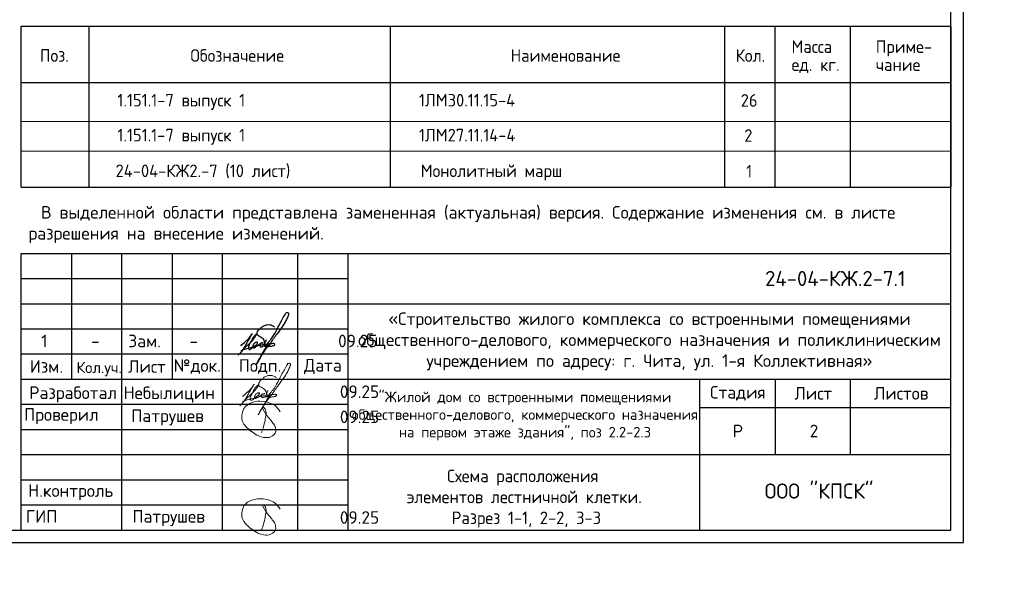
# Model space of a CAD drawing. Header units: millimetres. Extents: x 40580 to 2152466, y -328404 to 177125.
# Tile 22 of 252: x 310407 to 330000, y 134127 to 145470. Entities that reach past the tile are written whole.
import ezdxf

# ---------------------------------------------------------------- set-up
doc = ezdxf.new("R2010")
doc.units = ezdxf.units.MM
for name, color, linetype in [('11', 7, 'Continuous'), ('PDF _Рамка', 7, 'Continuous'), ('Столовая - обозначения', 7, 'Continuous')]:
    doc.layers.add(name, color=color, linetype=linetype)
for name, color, linetype, lineweight in [('Рамка', 7, 'Continuous', 0), ('Столовая Двери и окна', 7, 'Continuous', 15), ('ТЕКСТ', 7, 'Continuous', 15)]:
    doc.layers.add(name, color=color, linetype=linetype, lineweight=lineweight)
doc.styles.add('GOST-2.304_Type-B', font='GOST_Common.ttf')
doc.styles.get("Standard").update_dxf_attribs({"font": 'isocpeur.ttf'})
doc.styles.add('ГОСТ', font='isocpeur.ttf')

# ---------------------------------------------------------------- blocks, each defined once
blk = doc.blocks.new('Штамп')
at = {"layer": '11'}
for p, q in [((311470, 84178), (311470, 126228)), ((281770, 84178), (311470, 84178))]:
    blk.add_line(p, q, dxfattribs=at)
at = {"layer": '11', "lineweight": 30}
for p, q in [((311220, 84428), (311220, 125978)), ((254210, 84428), (311220, 84428))]:
    blk.add_line(p, q, dxfattribs=at)
blk = doc.blocks.new('смисмисц')
for points in [[(251806, -478168), (251825, -478126), (251837, -478098), (251847, -478062), (251852, -478046), (251860, -478015), (251873, -477968), (251879, -477946), (251884, -477928), (251887, -477892), (251894, -477855), (251899, -477827), (251903, -477804), (251904, -477797), (251903, -477770), (251901, -477736), (251894, -477707), (251886, -477690), (251874, -477676), (251856, -477666), (251843, -477659), (251835, -477660), (251832, -477665), (251832, -477673), (251841, -477689), (251907, -477807), (251966, -477876), (252015, -477941), (252026, -477956), (252038, -477971), (252057, -477996), (252070, -478013), (252074, -478026), (252081, -478046), (252089, -478070), (252092, -478088), (252093, -478100), (252095, -478116), (252094, -478132), (252091, -478154), (252082, -478173), (252059, -478204), (252028, -478226), (251986, -478251), (251964, -478258), (251924, -478261), (251897, -478262), (251849, -478258), (251804, -478244), (251769, -478236), (251752, -478228), (251734, -478218), (251718, -478210), (251688, -478190), (251671, -478179), (251645, -478161), (251579, -478118), (251551, -478089), (251531, -478071), (251513, -478057), (251459, -477992), (251437, -477953), (251427, -477925), (251419, -477890), (251417, -477858), (251419, -477823), (251425, -477781), (251437, -477734), (251459, -477681), (251492, -477644), (251536, -477609), (251572, -477585), (251625, -477564), (251672, -477550), (251734, -477539), (251781, -477539), (251843, -477542), (251929, -477557), (251979, -477574), (252041, -477599), (252089, -477633), (252126, -477670), (252165, -477716), (252185, -477748)], [(251806, -480107), (251825, -480064), (251837, -480036), (251847, -480001), (251852, -479984), (251860, -479953), (251873, -479906), (251879, -479884), (251884, -479866), (251887, -479830), (251894, -479793), (251899, -479765), (251903, -479742), (251904, -479735), (251903, -479708), (251901, -479675), (251894, -479646), (251886, -479628), (251874, -479614), (251856, -479605), (251843, -479597), (251835, -479598), (251832, -479603), (251832, -479611), (251841, -479627), (251907, -479746), (251966, -479815), (252015, -479879), (252026, -479894), (252038, -479909), (252057, -479934), (252070, -479952), (252074, -479964), (252081, -479984), (252089, -480008), (252092, -480026), (252093, -480039), (252095, -480054), (252094, -480070), (252091, -480092), (252082, -480111), (252059, -480142), (252028, -480164), (251986, -480190), (251964, -480196), (251924, -480199), (251897, -480200), (251849, -480196), (251804, -480182), (251769, -480174), (251752, -480167), (251734, -480156), (251718, -480148), (251688, -480128), (251671, -480118), (251645, -480100), (251579, -480056), (251551, -480028), (251531, -480010), (251513, -479995), (251459, -479931), (251437, -479892), (251427, -479863), (251419, -479828), (251417, -479797), (251419, -479761), (251425, -479719), (251437, -479672), (251459, -479619), (251492, -479582), (251536, -479547), (251572, -479523), (251625, -479503), (251672, -479489), (251734, -479478), (251781, -479478), (251843, -479481), (251929, -479495), (251979, -479513), (252041, -479537), (252089, -479571), (252126, -479608), (252165, -479654), (252185, -479687)]]:
    blk.add_lwpolyline(points)
for points in [[(251944, -477327), (251936, -477340), (251924, -477366), (251915, -477385), (251910, -477402), (251902, -477426), (251902, -477444), (251912, -477453), (251923, -477449), (251929, -477437), (251930, -477422), (251923, -477417), (251913, -477416), (251902, -477426), (251902, -477444), (251905, -477449), (251964, -477407), (251992, -477368), (252030, -477323), (252226, -476982), (252253, -476936), (252308, -476835), (252326, -476805), (252337, -476791), (252364, -476784), (252385, -476794), (252388, -476808), (252383, -476831), (252373, -476864), (252353, -476903), (252312, -476985), (252229, -477107), (252135, -477236), (252067, -477329), (252030, -477386), (251950, -477488), (251820, -477682), (251752, -477801), (251968, -477426), (251976, -477414), (251970, -477435), (251973, -477444), (251983, -477452), (252005, -477455), (252037, -477452), (252066, -477447), (252085, -477442), (252100, -477436), (252108, -477430), (252114, -477419), (252104, -477405), (252093, -477400), (252071, -477401), (252047, -477404), (252021, -477406), (252002, -477408), (251869, -477428), (251783, -477447), (251627, -477484), (251529, -477511), (251436, -477546)], [(251880, -477388), (251853, -477389), (251837, -477395), (251818, -477419), (251816, -477435), (251819, -477452), (251824, -477462), (251835, -477466), (251860, -477463), (251876, -477455), (251893, -477439), (251901, -477421), (251908, -477407), (251885, -477315), (251805, -477260), (251768, -477236), (251758, -477195), (251769, -477159), (251797, -477122), (251840, -477083), (251895, -477046), (251962, -477027), (252015, -477026), (252060, -477040), (252104, -477068)], [(251664, -477200), (251562, -477372), (251527, -477436), (251482, -477512), (251438, -477570), (251408, -477606), (251383, -477631)], [(251433, -477443), (251534, -477356), (251593, -477299), (251664, -477200)], [(251466, -477536), (251549, -477453), (251628, -477378), (251698, -477299), (251737, -477243), (251751, -477213), (251748, -477216), (251738, -477222), (251709, -477244), (251678, -477281), (251655, -477325), (251636, -477361), (251594, -477445), (251586, -477484), (251589, -477501), (251599, -477514), (251612, -477517), (251622, -477516), (251637, -477508), (251657, -477494), (251678, -477475), (251708, -477449), (251731, -477433), (251756, -477411), (251768, -477394), (251770, -477378), (251763, -477370), (251749, -477370), (251731, -477378), (251708, -477391), (251689, -477412), (251678, -477432), (251673, -477451), (251673, -477470), (251678, -477480), (251701, -477483), (251726, -477469), (251746, -477455), (251766, -477441), (251785, -477428), (251806, -477414), (251825, -477400), (251857, -477388), (251881, -477388)]]:
    blk.add_spline(points, degree=3)
at = {"layer": 'Рамка', "linetype": 'Continuous', "lineweight": 30}
for points in [[(247032, -480099), (247032, -479599), (247032, -479099), (247032, -478599), (247032, -478099), (247032, -477599), (247032, -477099), (247032, -476599), (247032, -476099), (247032, -475599), (247032, -475099), (247032, -474599), (265532, -474599)], [(248032, -474599), (248032, -477099)], [(249032, -480099), (249032, -474599)], [(250032, -474599), (250032, -477099)], [(251032, -474599), (251032, -480099)], [(252532, -480099), (252532, -474599)], [(253532, -474599), (253532, -480099)], [(253532, -475599), (265532, -475599)], [(247032, -476599), (253532, -476599)], [(247032, -477099), (253532, -477099)], [(253513, -477099), (265532, -477099)], [(260532, -480099), (260532, -477602), (260532, -477099)], [(262032, -477099), (262032, -478599)], [(263532, -478599), (263532, -477099)], [(260532, -477663), (265532, -477663)], [(253532, -478599), (265532, -478599)]]:
    blk.add_lwpolyline(points, dxfattribs=at)
at = {"layer": 'Рамка', "linetype": 'Continuous', "lineweight": 25}
for points in [[(247032, -475099), (253532, -475099)], [(247032, -475599), (253532, -475599)], [(247032, -476099), (253532, -476099)], [(247032, -477599), (253532, -477599)], [(247032, -478099), (253532, -478099)], [(247032, -478599), (253532, -478599)], [(247032, -479099), (253532, -479099)], [(247032, -479599), (253532, -479599)]]:
    blk.add_lwpolyline(points, dxfattribs=at)
at = {"layer": 'ТЕКСТ', "lineweight": 25, "attachment_point": 5}
for s, insert, char_height, width in [('24-04-КЖ.2-7.1', (263230, -475099), 300, 11628.78), ('{\\C7;«Строительство жилого комплекса со встроенными помещениями общественного-делового, коммерческого назначения и поликлиническим учреждением по адресу: г. Чита, ул. 1-я Коллективная»}', (259532, -476349), 250, 11628.78), ('{\\W1;Изм.}', (247532, -476849), 250, 11628.78), ('Кол.уч.', (248582, -476899), 225, 11628.78), ('{\\W1;Лист}', (249532, -476849), 250, 11628.78), ('{\\W1;№док.}', (250532, -476849), 250, 11628.78), ('{\\W1;Подп.}', (251782, -476849), 250, 11628.78), ('{\\W1;Дата}', (253032, -476849), 250, 11628.78), (' Разработал', (247982, -477403), 250, 2085.76), ('Небылицин', (249975, -477406), 250, 2085.76), ('09.25', (253762, -477349), 250, 2085.76), ('{\\W1;Стадия}', (261292, -477381), 250, 2085.76), ('{\\W1;Лист}', (262792, -477381), 250, 2085.76), ('{\\W1;Листов}', (264542, -477381), 250, 2085.76), ('{\\C7;"Жилой дом со встроенными помещениями общественного-делового, коммерческого назначения на первом этаже здания", поз 2.2-2.3}', (257054, -477832), 210, 6989.3), ('Проверил', (247828, -477836), 250, 2085.76), ('09.25', (253762, -477849), 250, 2085.76), ('Патрушев', (249942, -477861), 250, 2085.76), ('Р', (261292, -478131), 250, 2085.76), (' Н.контроль', (247935, -479349), 250, 2085.76), ('ООО "КПСК"', (262906, -479324), 300, 11628.78), (' ГИП', (247356, -479828), 250, 2085.76), ('Патрушев', (249965, -479861), 250, 2085.76), ('09.25', (253762, -479849), 250, 2085.76)]:
    blk.add_mtext(s, dxfattribs=dict(at, insert=insert, char_height=char_height, width=width))

msp = doc.modelspace()

# ---------------------------------------------------------------- linework, layer by layer
for points in [[(315315.956, 139105.625), (315307.36, 139092.032), (315295.22, 139066.105), (315286.368, 139047.112), (315281.082, 139030.484), (315273.846, 139006.93), (315273.622, 138988.815), (315283.887, 138979.413), (315294.89, 138983.148), (315300.967, 138995.292), (315301.372, 139010.27), (315294.261, 139015.843), (315284.183, 139016.731), (315273.846, 139006.93), (315273.622, 138988.815), (315276.863, 138983.148), (315335.165, 139025.617), (315363.916, 139064.416), (315401.559, 139109.731), (315597.863, 139450.371), (315624.455, 139496.605), (315679.792, 139597.138), (315697.343, 139627.43), (315708.683, 139641.575), (315735.164, 139648.543), (315756.786, 139638.424), (315759.678, 139624.801), (315754.927, 139601.271), (315744.186, 139568.452), (315724.975, 139529.442), (315683.504, 139447.376), (315600.697, 139325.158), (315506.494, 139196.108), (315438.848, 139103.79), (315401.622, 139046.097), (315321.094, 138944.375), (315191.875, 138750.436), (315123.502, 138631.254), (315339.633, 139006.722), (315347, 139018.108), (315341.956, 138997.779), (315344.239, 138988.656), (315354.559, 138980.214), (315376.201, 138977.885), (315408.83, 138980.879), (315437.131, 138985.87), (315456.844, 138990.176), (315471.3, 138996.258), (315479.669, 139002.34), (315484.995, 139013.744), (315475.865, 139027.429), (315464.452, 139032.751), (315442.388, 139031.23), (315418.041, 139028.189), (315392.933, 139026.669), (315373.151, 139024.388), (315240.003, 139004.621), (315154.027, 138985.615), (314998.054, 138948.362), (314900.666, 138921.752), (314807.183, 138885.981)], [(315251.9, 139043.983), (315224.196, 139043.923), (315208.409, 139037.918), (315189.365, 139013.138), (315187.611, 138997.068), (315190.535, 138980.121), (315195.506, 138970.771), (315206.91, 138966.388), (315231.473, 138969.018), (315247.263, 138977.199), (315264.515, 138993.269), (315272.703, 139011.385), (315279.428, 139025.702), (315256.216, 139117.599), (315176.143, 139172.934), (315139.474, 139196.863), (315128.997, 139237.243), (315140.971, 139273.884), (315168.66, 139310.525), (315211.315, 139349.409), (315266.867, 139386.056), (315333.57, 139405.527), (315386.034, 139406.276), (315431.752, 139392.796), (315475.598, 139364.511)], [(315035.672, 139232.369), (314933.18, 139060.885), (314898.618, 138996.578), (314853.331, 138920.363), (314809.235, 138862.011), (314779.831, 138826.919), (314754.414, 138801.277)], [(314804.468, 138989.433), (314905.769, 139076.366), (314964.166, 139133.528), (315035.672, 139232.369)], [(314837.335, 138896.907), (314920.07, 138979.906), (314999.919, 139054.931), (315069.042, 139133.528), (315108.37, 139189.498), (315122.672, 139219.27), (315119.096, 139216.888), (315109.562, 139210.934), (315080.96, 139188.307), (315049.973, 139151.391), (315026.138, 139107.329), (315007.07, 139071.603), (314965.357, 138987.052), (314957.015, 138948.944), (314960.59, 138931.081), (314970.125, 138917.982), (314983.084, 138915.182), (314993.96, 138916.791), (315008.573, 138924.635), (315028.351, 138938.875), (315049.973, 138957.28), (315079.564, 138983.07), (315102.867, 138999.747), (315127.439, 139021.587), (315139.081, 139038.451), (315141.74, 139054.931), (315134.589, 139062.076), (315120.288, 139062.076), (315102.411, 139054.931), (315079.768, 139041.831), (315060.699, 139020.396), (315049.973, 139000.151), (315044.015, 138981.097), (315044.015, 138962.043), (315049.973, 138952.517), (315072.732, 138949.121), (315097.037, 138963.358), (315117.571, 138977.177), (315137.685, 138991.832), (315156.543, 139004.813), (315177.495, 139018.212), (315196.772, 139032.031), (315228.212, 139044.585), (315252.1, 139044.184)]]:
    msp.add_spline(points, degree=3)
at = {"layer": 'PDF _Рамка', "color": 18, "lineweight": 30, "true_color": 0x000000}
for points in [[(310438.932, 142139.547), (310438.932, 145339.325), (328938.932, 145339.325), (328938.932, 142139.547)], [(311789.412, 142139.547), (311789.412, 145339.325)], [(317788.253, 142139.547), (317788.253, 145339.325)], [(324438.743, 142139.547), (324438.743, 145339.325)], [(325438.743, 142139.547), (325438.743, 145339.325)], [(326940.729, 142139.547), (326940.729, 145339.325)], [(311789.412, 142139.547), (311789.412, 144875.34)], [(317788.253, 142139.547), (317788.253, 144875.34)], [(324438.743, 142139.547), (324438.743, 144875.34)], [(325438.743, 142139.547), (325438.743, 144875.34)], [(326940.729, 142139.547), (326940.729, 144875.34)], [(310438.932, 144220.848), (328938.932, 144220.848)], [(310438.932, 142139.547), (328938.932, 142139.547)], [(310438.932, 140824.701), (328938.932, 140824.701)]]:
    msp.add_lwpolyline(points, dxfattribs=at)
at = {"layer": 'PDF _Рамка', "color": 18, "lineweight": 20, "true_color": 0x000000}
for points in [[(310438.932, 143445.363), (328938.932, 143445.363)], [(310438.932, 142855.442), (328938.932, 142855.442)], [(310438.932, 140824.701), (328938.932, 140824.701)]]:
    msp.add_lwpolyline(points, dxfattribs=at)

# ---------------------------------------------------------------- block references
at = {"layer": 'Столовая - обозначения', "color": 18, "lineweight": 20, "true_color": 0x000000}
msp.add_blockref('Штамп', (17719.259, 50897.048), dxfattribs=at)
at = {"layer": 'Столовая Двери и окна', "color": 18, "lineweight": 25, "true_color": 0x000000}
msp.add_blockref('смисмисц', (63406.952, 615423.687), dxfattribs=at)

# ---------------------------------------------------------------- texts
at = {"color": 18, "true_color": 0x000000, "attachment_point": 1, "style": 'ГОСТ'}
for s, width, heights, insert, char_height in [('\\pi9510.738;{\\H1.5152x;\\P\\pi1000;Общие указания\\P\\pi200;}1.^IРабочая документация разработана в соответствии с заданием на проектирование, требованиями действующих технических регламентов, стандартов, сводов правил и других документов, содержащих установленные требования.\\P2.^IРабочая документация выполнена в соответствии со следующими нормативными и техническими документами:\\P-^IСП 20.13330.2016 "Нагрузки и Воздействия";\\P-^IСП 63.13330.2012 "Бетонные и железобетонные конструкции. Основные положения";\\P-^IСП 22.13330.2016 "Основания зданий и сооружений";\\P-^IСП 45.13330.2012 "Земляные сооружения, основания и фундаменты".\\P3.   За относительную отметку 0,000 принята отметка чистого пола первого этажа.\\P4.^IПеречень видов работ, для которых необходимо составлять акты освидетельствования скрытых работ:\\P-^Iармирование конструкций;\\P-^Iосвидетельствование опалубки перед бетонированием;\\P-^Iвыполнение сварочных работ;\\P-^Iотбор контрольных проб бетона;\\P-^Iсоответствие законченных железобетонных конструкций проекту с отображением качества работ;\\P-^Iустройство монолитных конструкций, выполняемых в зимнее время;  \\P\\pi0;        -    устройство гидроизоляции;\\P\\pi200;-^Iуплотнение грунтов и обратную засыпку.\\PЗапрещается выполнение последующих работ при отсутствии актов освидетельствования предшествующих скрытых работ во всех случаях.\\P\\pi0;        5. Проект рассчитан на производство работ в период положительных температур. В случае выполнения работ при отрицательных температурах необходимо выполнять требования СНиП часть 3 по производству работ и ППР.\\P        6. При минимальной температуре воздуха до минус 15°С допускается:\\P\\pi200;-выдерживание бетона в конструкции методом термоса, при предварительном разогреве бетонной смеси;\\P -форсированный электроразогрев бетона в конструкции с повторным уплотнением.\\PПри минимальной температуре воздуха до минус 25°С допускается:\\P -обогрев бетона в греющей опалубке с помощью низкотемпературных электронагревателей;\\P -электродный сквозной прогрев бетона;\\P -электрообогрев с помощью греющего провода.\\P      7. В процессе бетонирования обеспечить соблюдение защитных слоев и мест положения рабочей арматуры согласно проекту. Величина защитного слоя продольной рабочей арматуры у боковых граней стен монолитных участков должны быть не менее 20мм и не менее диаметра продольной рабочей арматуры конструкции, величина защитного слоя поперечной арматуры - не менее 10 мм\\P      8. Крестовые соединения стержней продольной и поперечной арматуры, соединение стержней продольной арматуры по длине выполнить вязкой отожженой проволокой диаметром 2,0-3,0 мм', 17710.69822, [13133.416], (250111.057, 153773.154), 200), ('\\pi250;В выделенной области представлена замененная (актуальная) версия. Содержание изменения см. в листе разрешения на внесение изменений.', 17218.922, [931.637], (310581.078, 141765.641), 250)]:
    msp.add_mtext_dynamic_manual_height_columns(s, width=width, gutter_width=5800, heights=heights, dxfattribs=dict(at, insert=insert, char_height=char_height))
at = {"layer": 'ТЕКСТ', "color": 18, "ltscale": 100, "true_color": 0x000000, "style": 'GOST-2.304_Type-B'}
for s, p in [('Масса', (325765.781, 144809.426)), ('Приме-', (327442.978, 144809.426)), ('Поз.', (310808.371, 144633.078)), ('Обозначение', (313803.438, 144633.078)), ('Наименование', (320174.173, 144633.078)), ('Кол.', (324654.243, 144633.078)), ('ед. кг.', (325765.781, 144450.528)), ('чание', (327442.978, 144450.528)), (' 1.151.1-7 выпуск 1', (312199.84, 143744.585)), ('1ЛМ30.11.15-4 ', (318350.779, 143744.585)), ('26', (324754.73, 143740.351)), (' 1.151.1-7 выпуск 1', (312199.84, 143050.441)), ('1ЛМ27.11.14-4', (318350.779, 143050.441)), ('2', (324825.391, 143041.974)), ('24-04-КЖ2.-7 (10 лист)', (312314.804, 142340.913)), ('Монолитный марш', (318388.243, 142340.913)), ('1', (324862.855, 142332.446))]:
    msp.add_text(s, height=250, dxfattribs=at).set_placement(p)
at = {"layer": 'ТЕКСТ', "color": 18, "lineweight": 25, "true_color": 0x000000}
msp.add_text('2', height=250, dxfattribs=at).set_placement((326127.555, 137168.032))
at = {"layer": 'ТЕКСТ', "lineweight": 25, "char_height": 250, "attachment_point": 5}
for s, insert, width in [('1', (310899.271, 139083.468), 342.19929), ('Зам.', (312891.601, 139083.468), 342.19929), ('09.25', (317133.648, 139083.468), 2085.75936), ('-', (311912.61, 139083.468), 342.19929), ('-', (313870.59, 139083.468), 342.19929)]:
    msp.add_mtext(s, dxfattribs=dict(at, insert=insert, width=width))
at = {"layer": 'ТЕКСТ', "color": 18, "ltscale": 100, "true_color": 0x000000, "insert": (317510.903, 136525.816), "char_height": 250, "width": 5911.0211, "attachment_point": 1, "style": 'GOST-2.304_Type-B'}
msp.add_mtext('\\pi1400.20752,t7400.20752;Схема расположения \\P\\pi594.90449,t6594.90449;элементов лестничной клетки. \\P\\pi1489.60146,t7489.60146;Разрез 1-1, 2-2, 3-3 ', dxfattribs=at)

doc.saveas('drawing.dxf')
